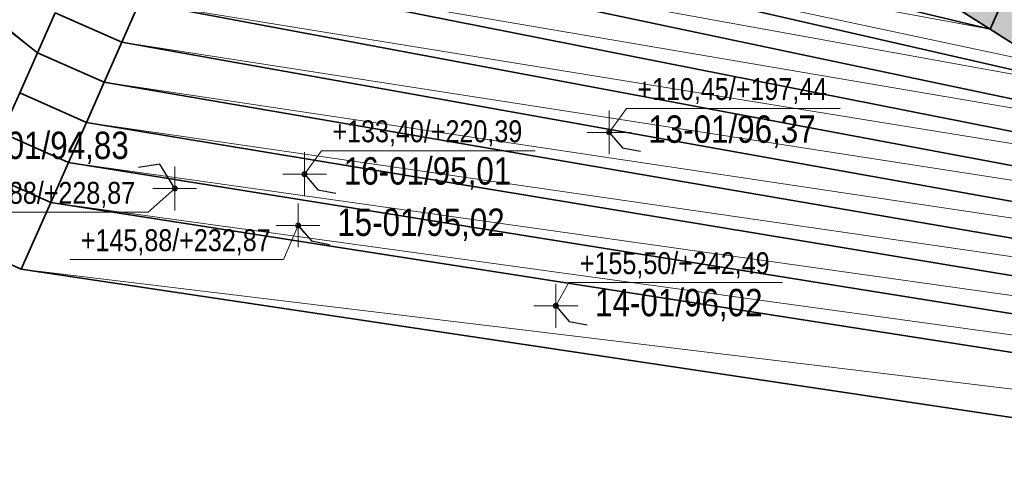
# Model space of a CAD drawing. Header units: metres. Extents: x -1307 to 1311, y -1238 to 1176.
# Tile 4 of 9: x -124 to 326, y -414 to -210. Entities that reach past the tile are written whole.
import ezdxf
from ezdxf.xclip import XClip

# ---------------------------------------------------------------- set-up
doc = ezdxf.new("R2010")
doc.units = ezdxf.units.M
doc.header["$MEASUREMENT"] = 0
doc.header["$XCLIPFRAME"] = 0
doc.linetypes.add('Wipeout_Contour', pattern=[1, 0, -1])
doc.layers.add('701-L Mapa 1km', color=7, linetype='Continuous')
doc.layers.add('Zrzut ekranu 2023-11-15 13.19.05_3_701-L Mapa 1km', color=7, linetype='Continuous')
for name, color, linetype, lineweight in [('703-L Płaszczyzny podejścia 2D3', 152, 'Continuous', 30), ('703-L Płaszczyzny podejścia 2D38', 171, 'Continuous', 35), ('704-L Płaszczyzny podejścia 3D38', 171, 'Continuous', 35), ('704-L Płaszczyzny podejścia 3D93', 254, 'Continuous', 13), ('707-L Rzędne wysokościowe1', 7, 'Continuous', 13), ('707-L Rzędne wysokościowe25', 5, 'Continuous', 13), ('708-L Opisy_ numeracja obiektów dla 1km85', 1, 'Continuous', 25), ('716-L Wymiary opisy dla 1 km1', 7, 'Continuous', 13), ('716-L Wymiary opisy dla 1 km251', 4, 'Continuous', 13), ('723-L Obiekty_Latarnie_ słupy_ anteny dla 1km1', 7, 'Continuous', 13), ('Zrzut ekranu 2023-11-15 13.18.52_2_01', 7, 'Continuous', 13), ('Zrzut ekranu 2023-11-15 13.19.05_3_01', 7, 'Continuous', 13)]:
    doc.layers.add(name, color=color, linetype=linetype, lineweight=lineweight)
doc.styles.add('STYL_AUTOMATYCZNY_2', font='ARIALN.TTF')
doc.dimstyles.new('STYL_AUTOMATYCZNY__2', dxfattribs={"dimtxt": 0.18, "dimasz": 4.56, "dimexe": 0.18, "dimexo": 0.0625, "dimgap": 0, "dimtad": 0, "dimtih": 1, "dimtoh": 1, "dimdec": 4, "dimzin": 0, "dimdsep": 46, "dimcen": 0.09, "dimadec": 0, "dimazin": 0, "dimtfac": 1, "dimtdec": 4, "dimtmove": 0, "dimatfit": 3, "dimldrblk": 'ARROWHEAD_7', "dimfxl": 1, "dimtolj": 1, "dimtzin": 0, "dimarcsym": 0})
picture_1 = doc.add_image_def('image1.png', size_in_pixel=(3440, 1440))
picture_2 = doc.add_image_def('image2.png', size_in_pixel=(3440, 1440))

# ---------------------------------------------------------------- blocks, each defined once
blk = doc.blocks.new('Rysunek_1_2', base_point=(-2810.53, -749.43))
at = {"layer": 'Zrzut ekranu 2023-11-15 13.18.52_2_01', "color": 7, "lineweight": 13}
image = blk.add_image(picture_1, insert=(-2810.53, -749.43), size_in_units=(5387.65, 2255.29), dxfattribs=at)
image.set_boundary_path([(-0.5, -0.5), (3439.5, 1439.5)])
blk = doc.blocks.new('Rysunek_2_3', base_point=(-2855.88, -1975.55))
at = {"color": 254, "linetype": 'Wipeout_Contour', "lineweight": 0, "ltscale": 6227.458357}
blk.add_wipeout([(-1307.19, -1238.12), (1310.77, -1238.12), (1310.77, -88.4), (-1307.19, -88.4)], dxfattribs=at).dxf.layer = 'Zrzut ekranu 2023-11-15 13.19.05_3_701-L Mapa 1km'
at = {"layer": 'Zrzut ekranu 2023-11-15 13.19.05_3_01', "color": 7, "lineweight": 13}
image = blk.add_image(picture_2, insert=(-2855.88, -1975.55), size_in_units=(5387.65, 2255.29), dxfattribs=at)
image.set_boundary_path([(-0.5, -0.5), (3439.5, 1439.5)])
blk = doc.blocks.new('ARROWHEAD_7')
at = {"color": 0, "linetype": 'Continuous', "lineweight": 0}
for p, q in [((0, 0), (-1, 0)), ((-0.25, 0), (0.25, 0)), ((0, -0.25), (0, 0.25))]:
    blk.add_line(p, q, dxfattribs=at)
blk.add_circle((0, 0), 0.25, dxfattribs=at)

msp = doc.modelspace()

# ---------------------------------------------------------------- block references
at = {"layer": '701-L Mapa 1km', "color": 152, "linetype": 'Continuous', "lineweight": 30}
ref = msp.add_blockref('Rysunek_1_2', (-2810.5258, -749.4348), dxfattribs=at)
XClip(ref).set_block_clipping_path([(-1307.1891663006, -88.3968809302), (1310.770785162, 1175.9748227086)])

# ---------------------------------------------------------------- next in the draw order: block references
ref = msp.add_blockref('Rysunek_2_3', (-2855.8846, -1975.5479), dxfattribs=at)
XClip(ref).set_block_clipping_path([(-1307.1891663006, -1238.1181608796), (1310.770785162, -88.3968809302)])

# ---------------------------------------------------------------- next in the draw order: hatches: boundary and pattern name
at = {"layer": '716-L Wymiary opisy dla 1 km251', "linetype": 'Continuous', "lineweight": 35}
msp.add_hatch(color=126, dxfattribs=at).paths.add_polyline_path([(12.1585, -19.5724), (25.6493, 10.8724), (404.9356, -93.3756), (963.5483, -340.9092), (902.779, -478.0481), (344.1663, -230.5145)])

# ---------------------------------------------------------------- next in the draw order: linework, layer by layer
at = {"layer": '703-L Płaszczyzny podejścia 2D3', "color": 152, "linetype": 'Continuous', "lineweight": 30}
msp.add_circle((8.2273, 10.355), 1021.6593, dxfattribs=at)
at = {"layer": '703-L Płaszczyzny podejścia 2D38', "color": 171, "linetype": 'Continuous', "lineweight": 35}
for p, q in [((-700.1925, 232.264), (-115.5172, -225.5039)), ((12.1585, -19.5724), (344.1663, -230.5145)), ((-44.5595, -147.5688), (372.5084, -243.0735)), ((-52.662, -165.854), (427.3639, -267.3812)), ((482.2195, -291.6889), (-60.7646, -184.1391)), ((537.0751, -315.9967), (-68.8672, -202.4243)), ((-76.9698, -220.7095), (591.9307, -340.3044)), ((646.7863, -364.6121), (-85.0723, -238.9947)), ((-93.1749, -257.2799), (701.6418, -388.9198)), ((756.4974, -413.2275), (-101.2775, -275.5651)), ((-109.3801, -293.8503), (811.353, -437.5353)), ((902.779, -478.0481), (-122.8843, -324.3256))]:
    msp.add_line(p, q, dxfattribs=at)
at = {"layer": '704-L Płaszczyzny podejścia 3D38', "color": 171, "linetype": 'Continuous', "lineweight": 35, "flags": 128}
for points in [[(376.6598, -85.6039), (319.4151, -214.7887)], [(319.4151, -214.7887), (376.6598, -85.6039)], [(-28.3543, -110.9984), (268.2057, -182.2527), (319.4151, -214.7887)], [(319.4151, -214.7887), (-36.4569, -129.2836)], [(319.4151, -214.7887), (268.2057, -182.2527)], [(-68.8672, -202.4243), (-76.9698, -220.7095)], [(-115.5172, -225.5039), (-107.4146, -207.2187)], [(-76.9698, -220.7095), (-107.4146, -207.2187)], [(-107.4146, -207.2187), (-76.9698, -220.7095)], [(372.5084, -243.0735), (344.1663, -230.5145), (319.4151, -214.7887)], [(-76.9698, -220.7095), (-85.0723, -238.9947)], [(-123.6198, -243.7891), (-115.5172, -225.5039)], [(-85.0723, -238.9947), (-115.5172, -225.5039)], [(-115.5172, -225.5039), (-85.0723, -238.9947)], [(-85.0723, -238.9947), (-93.1749, -257.2799)], [(-131.7223, -262.0743), (-123.6198, -243.7891)], [(-93.1749, -257.2799), (-123.6198, -243.7891)], [(-123.6198, -243.7891), (-93.1749, -257.2799)], [(-93.1749, -257.2799), (-101.2775, -275.5651)], [(-101.2775, -275.5651), (-131.7223, -262.0743)], [(-131.7223, -262.0743), (-101.2775, -275.5651)], [(-101.2775, -275.5651), (-109.3801, -293.8503)], [(-109.3801, -293.8503), (-139.8249, -280.3595)], [(-139.8249, -280.3595), (-109.3801, -293.8503)], [(-109.3801, -293.8503), (-122.8843, -324.3256)], [(-122.8843, -324.3256), (-153.3292, -310.8348)]]:
    msp.add_lwpolyline(points, dxfattribs=at)
at = {"layer": '704-L Płaszczyzny podejścia 3D93', "color": 254, "linetype": 'Continuous', "lineweight": 13, "flags": 128}
for points in [[(-115.5172, -225.5039), (-700.1925, 232.264)], [(-700.1925, 232.264), (-645.3369, 207.9563), (-115.5172, -225.5039)], [(-700.1925, 232.264), (-115.5172, -225.5039)], [(-115.5172, -225.5039), (-645.3369, 207.9563)], [(-36.4569, -129.2836), (319.4151, -214.7887)], [(-44.5595, -147.5688), (344.1663, -230.5145), (372.5084, -243.0735)], [(372.5084, -243.0735), (-44.5595, -147.5688)], [(-44.5595, -147.5688), (319.4151, -214.7887), (344.1663, -230.5145)], [(344.1663, -230.5145), (-44.5595, -147.5688)], [(319.4151, -214.7887), (-44.5595, -147.5688)], [(-44.5595, -147.5688), (372.5084, -243.0735)], [(-52.662, -165.854), (372.5084, -243.0735), (427.3639, -267.3812)], [(427.3639, -267.3812), (-52.662, -165.854)], [(372.5084, -243.0735), (-52.662, -165.854)], [(-52.662, -165.854), (427.3639, -267.3812)], [(-60.7646, -184.1391), (427.3639, -267.3812), (482.2195, -291.6889)], [(482.2195, -291.6889), (-60.7646, -184.1391)], [(427.3639, -267.3812), (-60.7646, -184.1391)], [(-60.7646, -184.1391), (482.2195, -291.6889)], [(-76.9698, -220.7095), (-68.8672, -202.4243)], [(-68.8672, -202.4243), (482.2195, -291.6889), (537.0751, -315.9967)], [(537.0751, -315.9967), (-68.8672, -202.4243)], [(482.2195, -291.6889), (-68.8672, -202.4243)], [(-68.8672, -202.4243), (537.0751, -315.9967)], [(-107.4146, -207.2187), (-115.5172, -225.5039)], [(-85.0723, -238.9947), (-76.9698, -220.7095)], [(-76.9698, -220.7095), (537.0751, -315.9967), (591.9307, -340.3044)], [(591.9307, -340.3044), (-76.9698, -220.7095)], [(537.0751, -315.9967), (-76.9698, -220.7095)], [(-76.9698, -220.7095), (591.9307, -340.3044)], [(-115.5172, -225.5039), (-123.6198, -243.7891)], [(-93.1749, -257.2799), (-85.0723, -238.9947)], [(-85.0723, -238.9947), (591.9307, -340.3044), (646.7863, -364.6121)], [(646.7863, -364.6121), (-85.0723, -238.9947)], [(591.9307, -340.3044), (-85.0723, -238.9947)], [(-85.0723, -238.9947), (646.7863, -364.6121)], [(-101.2775, -275.5651), (-93.1749, -257.2799)], [(-93.1749, -257.2799), (646.7863, -364.6121), (701.6418, -388.9198)], [(701.6418, -388.9198), (-93.1749, -257.2799)], [(646.7863, -364.6121), (-93.1749, -257.2799)], [(-93.1749, -257.2799), (701.6418, -388.9198)], [(-109.3801, -293.8503), (-101.2775, -275.5651)], [(-101.2775, -275.5651), (701.6418, -388.9198), (756.4974, -413.2275)], [(756.4974, -413.2275), (-101.2775, -275.5651)], [(701.6418, -388.9198), (-101.2775, -275.5651)], [(-101.2775, -275.5651), (756.4974, -413.2275)], [(-122.8843, -324.3256), (-109.3801, -293.8503)], [(-109.3801, -293.8503), (756.4974, -413.2275), (811.353, -437.5353)], [(811.353, -437.5353), (-109.3801, -293.8503)], [(756.4974, -413.2275), (-109.3801, -293.8503)], [(-109.3801, -293.8503), (811.353, -437.5353)], [(-122.8843, -324.3256), (811.353, -437.5353), (902.779, -478.0481)], [(902.779, -478.0481), (-122.8843, -324.3256)], [(811.353, -437.5353), (-122.8843, -324.3256)]]:
    msp.add_lwpolyline(points, dxfattribs=at)
at = {"layer": '707-L Rzędne wysokościowe25', "color": 5, "linetype": 'Continuous', "lineweight": 13}
for p, q in [((145.4306, -261.8528), (153.3367, -250.9467)), ((153.3367, -250.9467), (250.9034, -250.9467)), ((145.4306, -271.8528), (145.4306, -251.8528)), ((135.4306, -261.8528), (155.4306, -261.8528)), ((6.4447, -280.9348), (14.1415, -270.238)), ((6.4447, -290.9348), (6.4447, -270.9348)), ((14.1415, -270.238), (111.7082, -270.238)), ((-52.8526, -297.5108), (-52.8526, -277.5108)), ((-3.5553, -280.9348), (16.4447, -280.9348)), ((-52.8526, -287.5108), (-64.9832, -298.3372)), ((-62.8526, -287.5108), (-42.8526, -287.5108)), ((3.4585, -314.3706), (3.4585, -294.3706)), ((-64.9832, -298.3372), (-162.5499, -298.3372)), ((-6.5415, -304.3706), (13.4585, -304.3706)), ((3.4585, -304.3706), (-3.1359, -319.9852)), ((-3.1359, -319.9852), (-100.7026, -319.9852)), ((121.1365, -341.0727), (127.0809, -330.4801)), ((121.1365, -351.0727), (121.1365, -331.0727)), ((127.0809, -330.4801), (224.6476, -330.4801)), ((111.1365, -341.0727), (131.1365, -341.0727))]:
    msp.add_line(p, q, dxfattribs=at)
at = {"layer": '716-L Wymiary opisy dla 1 km1', "color": 7, "linetype": 'Continuous', "lineweight": 13, "flags": 128}
msp.add_lwpolyline([(12.1585, -19.5724), (25.6493, 10.8724), (404.9356, -93.3756), (963.5483, -340.9092), (902.779, -478.0481), (344.1663, -230.5145)], close=True, dxfattribs=at)
at = {"layer": '723-L Obiekty_Latarnie_ słupy_ anteny dla 1km1', "color": 7, "linetype": 'Continuous', "lineweight": 13, "flags": 128}
for points in [[(145.4306, -261.9235), (145.5013, -261.8528), (145.4306, -261.7821), (145.3599, -261.8528)], [(6.4447, -281.0055), (6.5154, -280.9348), (6.4447, -280.8641), (6.374, -280.9348)], [(-52.8526, -287.5815), (-52.7819, -287.5108), (-52.8526, -287.4401), (-52.9233, -287.5108)], [(3.4585, -304.4413), (3.5292, -304.3706), (3.4585, -304.2999), (3.3878, -304.3706)], [(121.1365, -341.1434), (121.2072, -341.0727), (121.1365, -341.002), (121.0658, -341.0727)]]:
    msp.add_lwpolyline(points, close=True, dxfattribs=at)

# ---------------------------------------------------------------- next in the draw order: texts
at = {"layer": '707-L Rzędne wysokościowe1', "color": 7, "lineweight": 13, "char_height": 10, "attachment_point": 7, "style": 'STYL_AUTOMATYCZNY_2'}
for s, insert in [('\\A1;{\\pql;\\fArial Narrow|b0|i0|c238|p0;\\W1.000000;+110,45/+197,44}', (158.3367, -248.9467)), ('\\A1;{\\pql;\\fArial Narrow|b0|i0|c238|p0;\\W1.000000;+133,40/+220,39}', (19.1415, -268.238)), ('\\A1;{\\pql;\\fArial Narrow|b0|i0|c238|p0;\\W1.000000;+141,88/+228,87}', (-157.5499, -296.3372)), ('\\A1;{\\pql;\\fArial Narrow|b0|i0|c238|p0;\\W1.000000;+145,88/+232,87}', (-95.7026, -317.9852)), ('\\A1;{\\pql;\\fArial Narrow|b0|i0|c238|p0;\\W1.000000;+155,50/+242,49}', (132.0809, -328.4801))]:
    msp.add_mtext(s, dxfattribs=dict(at, insert=insert))
at = {"layer": '707-L Rzędne wysokościowe1', "color": 7, "lineweight": 13, "insert": (-213.8051, -330.0352), "char_height": 10, "attachment_point": 7, "rotation": 0.400809, "style": 'STYL_AUTOMATYCZNY_2'}
msp.add_mtext('\\A1;{\\pql;\\fArial Narrow|b0|i0|c238|p0;\\W1.000000;+166,42/+253,41}', dxfattribs=at)
at = {"layer": '708-L Opisy_ numeracja obiektów dla 1km85', "color": 1, "linetype": 'Continuous', "lineweight": 25, "char_height": 12.5, "attachment_point": 7, "style": 'STYL_AUTOMATYCZNY_2'}
for s, insert in [('\\A1;{\\pql;\\fArial Narrow|b0|i0|c238|p0;\\W1.000000;13-01\\fArial Narrow|b0|i0|c238|p0;\\W1.000000;/\\fArial Narrow|b0|i0|c238|p0;\\W1.000000;96,37}', (163.315, -268.9562)), ('\\A1;{\\pql;\\fArial Narrow|b0|i0|c238|p0;\\W1.000000;17-01\\fArial Narrow|b0|i0|c238|p0;\\W1.000000;/\\fArial Narrow|b0|i0|c238|p0;\\W1.000000;94,83}', (-150.2691, -276.3519)), ('\\A1;{\\pql;\\fArial Narrow|b0|i0|c238|p0;\\W1.000000;16-01\\fArial Narrow|b0|i0|c238|p0;\\W1.000000;/\\fArial Narrow|b0|i0|c238|p0;\\W1.000000;95,01}', (24.3291, -288.0382)), ('\\A1;{\\pql;\\fArial Narrow|b0|i0|c238|p0;\\W1.000000;15-01\\fArial Narrow|b0|i0|c238|p0;\\W1.000000;/\\fArial Narrow|b0|i0|c238|p0;\\W1.000000;95,02}', (21.3429, -311.474)), ('\\A1;{\\pql;\\fArial Narrow|b0|i0|c238|p0;\\W1.000000;14-01\\fArial Narrow|b0|i0|c238|p0;\\W1.000000;/\\fArial Narrow|b0|i0|c238|p0;\\W1.000000;96,02}', (139.0209, -348.1761))]:
    msp.add_mtext(s, dxfattribs=dict(at, insert=insert))

# ---------------------------------------------------------------- next in the draw order: leaders
at = {"layer": '708-L Opisy_ numeracja obiektów dla 1km85', "color": 1, "linetype": 'Continuous', "lineweight": 25, "annotation_type": 0, "has_hookline": 1}
for points, hookline_direction, text_width in [([(145.4306, -261.8528), (151.5033, -268.9562), (159.715, -270.5014)], 0, 74.2743), ([(-52.8526, -287.5108), (-59.603, -276.3519), (-69.4201, -277.8971)], 1, 74.2743), ([(6.4447, -280.9348), (12.5174, -288.0382), (20.7291, -289.5834)], 0, 72.3098), ([(3.4585, -304.3706), (9.5312, -311.474), (17.7429, -313.0192)], 0, 74.1992), ([(121.1365, -341.0727), (127.2092, -348.1761), (135.4209, -349.7213)], 0, 74.1992)]:
    msp.add_leader(points, dimstyle='STYL_AUTOMATYCZNY__2', dxfattribs=dict(at, hookline_direction=hookline_direction, text_width=text_width))

doc.saveas('drawing.dxf')
